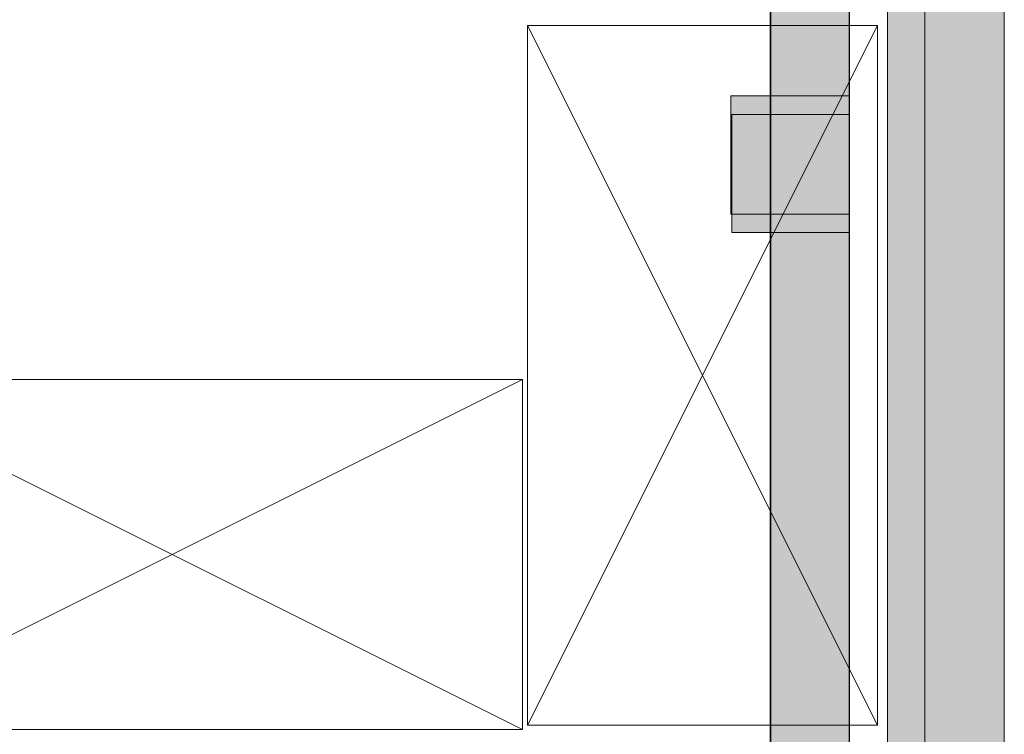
# Model space of a CAD drawing. Header units: millimetres. Extents: x 99250 to 122845, y -19292 to 18303.
# Tile 98 of 99: x 120095 to 121364, y 16115 to 17036. Entities that reach past the tile are written whole.
import ezdxf

# ---------------------------------------------------------------- set-up
doc = ezdxf.new("R2010")
doc.units = ezdxf.units.MM
doc.header["$MEASUREMENT"] = 0
doc.layers.add('IRISH HOUSE_HYD AIRPORT_DRAINAGE LAYOUT 1$0$GREY SCALE', color=8, linetype='Continuous')
doc.layers.add('IRISH HOUSE_HYD AIRPORT_DRAINAGE LAYOUT 1$0$GREYSCALE', color=8, linetype='Continuous', lineweight=0)
doc.layers.add('M-MEP-ELPR-EQUIP', color=6, linetype='Continuous', lineweight=20)

# ---------------------------------------------------------------- blocks, each defined once
blk = doc.blocks.new('IRISH HOUSE_HYD AIRPORT_DRAINAGE LAYOUT 1$0$FLOOR PLAN')
at = {"layer": 'IRISH HOUSE_HYD AIRPORT_DRAINAGE LAYOUT 1$0$GREYSCALE', "lineweight": 0, "ltscale": 0.25}
h = blk.add_hatch(color=8, dxfattribs=at)
h.dxf.hatch_style = 1
h.paths.add_polyline_path([(21261.6, 12139.4), (21261.6, 12059.8), (21363.4, 12059.8), (21363.2, 18155.1), (21261.3, 18155.1), (21261.6, 12213.1)])
h = blk.add_hatch(color=8, dxfattribs=at)
h.dxf.hatch_style = 1
h.paths.add_polyline_path([(21063, 12139.2), (21063, 12060.1), (21164.2, 12060.1), (21164.2, 18121.5), (21063, 18121.5), (21063, 12212.6)])
h = blk.add_hatch(color=8, dxfattribs=at)
h.dxf.hatch_style = 1
h.paths.add_polyline_path([(21363.6, 18078.2), (21213.3, 18078.2), (21213.3, 11251.6), (21363.6, 11251.6)])
h = blk.add_hatch(color=8, dxfattribs=at)
h.dxf.hatch_style = 1
h.paths.add_polyline_path([(21163.6, 16938), (21163.6, 16785.6), (21011.2, 16785.6), (21011.2, 16938)])
h = blk.add_hatch(color=8, dxfattribs=at)
h.dxf.hatch_style = 1
h.paths.add_polyline_path([(21164.3, 16913.8), (21164.3, 16761.9), (21012.4, 16761.9), (21012.4, 16913.8)])
at = {"layer": 'IRISH HOUSE_HYD AIRPORT_DRAINAGE LAYOUT 1$0$GREYSCALE', "color": 8, "lineweight": 0, "ltscale": 0.25}
for p, q in [((21363.4, 12059.8), (21363.2, 18155.1)), ((21163.6, 12069.1), (21163.6, 18149.4)), ((21164.2, 12060.1), (21164.2, 18121.5)), ((21261.3, 18000.7), (21261.6, 12059.8)), ((21062, 17995.4), (21062, 12069.1)), ((21063, 17968), (21063, 12060.1)), ((20749.3, 17028.9), (20749.3, 16126.8)), ((21200.3, 17028.9), (20749.3, 17028.9)), ((20749.3, 17028.9), (21200.3, 16126.8)), ((20749.3, 16126.8), (21200.3, 17028.9)), ((21200.3, 16126.8), (21200.3, 17028.9)), ((21163.6, 16938), (21011.2, 16938)), ((21011.2, 16938), (21011.2, 16785.6)), ((21163.6, 16785.6), (21163.6, 16938)), ((21164.3, 16913.8), (21012.4, 16913.8)), ((21012.4, 16913.8), (21012.4, 16761.9)), ((21164.3, 16761.9), (21164.3, 16913.8)), ((21011.2, 16785.6), (21163.6, 16785.6)), ((21012.4, 16761.9), (21164.3, 16761.9)), ((20742.7, 16572.2), (19840.5, 16572.2)), ((20742.7, 16572.2), (19840.5, 16121.2)), ((19840.5, 16572.2), (20742.7, 16121.2)), ((20742.7, 16121.2), (20742.7, 16572.2)), ((20749.3, 16126.8), (21200.3, 16126.8)), ((21200.3, 16126.8), (20749.3, 16126.8)), ((19840.5, 16121.2), (20742.7, 16121.2))]:
    blk.add_line(p, q, dxfattribs=at)
at = {"layer": 'IRISH HOUSE_HYD AIRPORT_DRAINAGE LAYOUT 1$0$GREYSCALE', "color": 8, "lineweight": 0}
for p, q in [((21213.3, 18078.2), (21213.3, 11251.6)), ((21363.6, 11251.6), (21363.6, 18078.2))]:
    blk.add_line(p, q, dxfattribs=at)
at = {"layer": 'IRISH HOUSE_HYD AIRPORT_DRAINAGE LAYOUT 1$0$GREYSCALE', "color": 8, "lineweight": 0, "ltscale": 0.25}
for centre, radius, start, end in [((21217.1, 10299.4), 7850.2, 90.38683, 134.7725), ((21222.5, 10287.5), 7709.6, 91.19276, 134.21677)]:
    blk.add_arc(centre, radius, start, end, dxfattribs=at)
at = {"layer": 'IRISH HOUSE_HYD AIRPORT_DRAINAGE LAYOUT 1$0$GREYSCALE', "color": 8, "lineweight": 0}
for radius, start, end in [(7752.9, 89.85369, 134.67625), (7602.5, 89.37712, 134.60131)]:
    blk.add_arc((21130.7, 10361.1), radius, start, end, dxfattribs=at)
blk = doc.blocks.new('IRISH HOUSE_HYD AIRPORT_DRAINAGE LAYOUT 1')
at = {"layer": 'IRISH HOUSE_HYD AIRPORT_DRAINAGE LAYOUT 1$0$GREY SCALE'}
blk.add_blockref('IRISH HOUSE_HYD AIRPORT_DRAINAGE LAYOUT 1$0$FLOOR PLAN', (0, 0), dxfattribs=at)

msp = doc.modelspace()

# ---------------------------------------------------------------- block references
at = {"layer": 'M-MEP-ELPR-EQUIP'}
msp.add_blockref('IRISH HOUSE_HYD AIRPORT_DRAINAGE LAYOUT 1', (100000, 0), dxfattribs=at)

doc.saveas('drawing.dxf')
